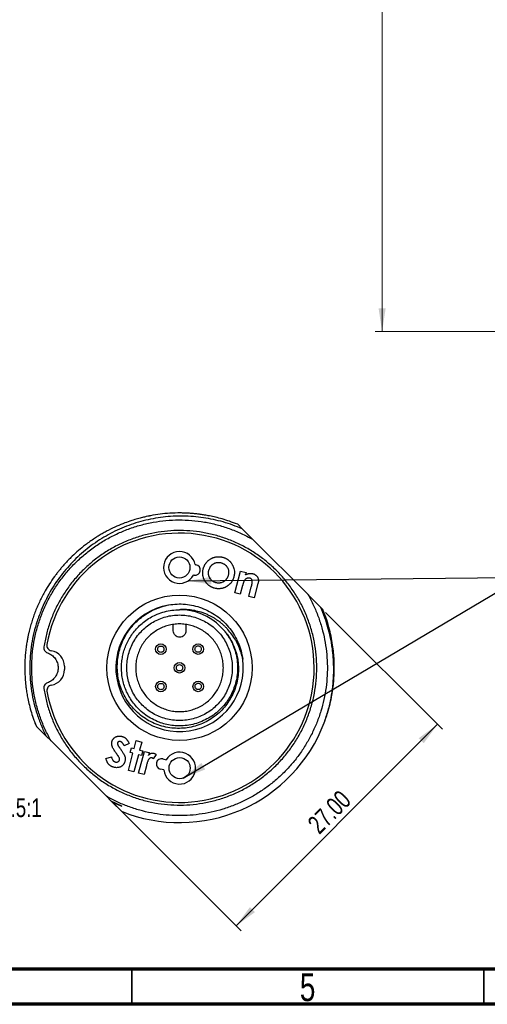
# Model space of a CAD drawing. Header units: millimetres. Extents: x 15 to 415, y 5 to 292.
# Tile 15 of 33: x 149 to 215, y 5 to 145. Entities that reach past the tile are written whole.
import ezdxf

# ---------------------------------------------------------------- set-up
doc = ezdxf.new("R2010")
doc.units = ezdxf.units.MM
doc.styles.add('SLDTEXTSTYLE0', font='TXT', dxfattribs={"width": 0.75})
doc.dimstyles.new('SLDDIMSTYLE1', dxfattribs={"dimtxt": 2.645833, "dimasz": 3.302, "dimexe": 0, "dimexo": 0.0625, "dimgap": 0.661458, "dimtad": 0, "dimtih": 1, "dimtoh": 1, "dimrnd": 1e-09, "dimzin": 4, "dimdsep": 46, "dimtxsty": 'SLDTEXTSTYLE0', "dimsah": 1, "dimcen": 0.09, "dimadec": 0, "dimazin": 1, "dimtfac": 1, "dimtofl": 0, "dimtmove": 0, "dimatfit": 3, "dimfxl": 1, "dimfrac": 2, "dimtolj": 1, "dimtzin": 12, "dimarcsym": 0})
doc.dimstyles.new('SLDDIMSTYLE4', dxfattribs={"dimtxt": 0.18, "dimasz": 3.302, "dimexe": 0, "dimexo": 0.0625, "dimgap": 0, "dimtad": 0, "dimtih": 1, "dimtoh": 1, "dimdec": 0, "dimrnd": 1e-09, "dimzin": 0, "dimdsep": 46, "dimtxsty": 'Standard', "dimsah": 1, "dimcen": 0.09, "dimadec": 0, "dimazin": 0, "dimtfac": 3.302, "dimtdec": 0, "dimtofl": 0, "dimtmove": 0, "dimatfit": 3, "dimfxl": 1, "dimfrac": 2, "dimtolj": 1, "dimtzin": 0, "dimarcsym": 0})
doc.dimstyles.new('SLDDIMSTYLE8', dxfattribs={"dimtxt": 2.645833, "dimasz": 3.302, "dimexe": 0, "dimexo": 0.0625, "dimgap": 0.661458, "dimtad": 1, "dimlfac": 0.666667, "dimrnd": 1e-09, "dimzin": 4, "dimdsep": 46, "dimtxsty": 'SLDTEXTSTYLE0', "dimsah": 1, "dimcen": 0.09, "dimadec": 0, "dimazin": 1, "dimtfac": 1, "dimtofl": 0, "dimtmove": 0, "dimatfit": 3, "dimfxl": 1, "dimfrac": 2, "dimtolj": 1, "dimtzin": 12, "dimarcsym": 0})

# ---------------------------------------------------------------- blocks, each defined once
blk = doc.blocks.new('_D_1')
at = {"color": 7, "linetype": 'Continuous', "lineweight": 0}
for p, q in [((231.96, 214.45), (199.54, 214.45)), ((200.54, 214.45), (200.54, 164.23)), ((200.54, 100.55), (200.54, 160.03)), ((230.33, 100.55), (199.54, 100.55))]:
    blk.add_line(p, q, dxfattribs=at)
at = {"color": 7, "linetype": 'Continuous', "lineweight": 18}
for points in [[(200.54, 214.45), (200.04, 211.15), (201.05, 211.15)], [(200.54, 100.55), (201.05, 103.85), (200.04, 103.85)]]:
    blk.add_solid(points, dxfattribs=at)
at = {"color": 7, "linetype": 'Continuous', "lineweight": 18, "insert": (195.17, 163.44), "char_height": 2.646, "attachment_point": 1, "style": 'SLDTEXTSTYLE0'}
blk.add_mtext('113.90', dxfattribs=at)
blk = doc.blocks.new('_D_15')
at = {"color": 7, "linetype": 'Continuous', "lineweight": 0}
for p, q in [((192.52, 60.67), (209.14, 44.06)), ((208.43, 44.77), (179.79, 16.13)), ((162.09, 33.83), (180.5, 15.42))]:
    blk.add_line(p, q, dxfattribs=at)
at = {"color": 7, "linetype": 'Continuous', "lineweight": 18}
for points in [[(208.43, 44.77), (205.74, 42.79), (206.45, 42.07)], [(179.79, 16.13), (182.49, 18.1), (181.77, 18.82)]]:
    blk.add_solid(points, dxfattribs=at)
at = {"color": 7, "linetype": 'Continuous', "lineweight": 18, "insert": (189.75, 30.91), "char_height": 2.646, "attachment_point": 1, "rotation": 45, "style": 'SLDTEXTSTYLE0'}
blk.add_mtext('27.00', dxfattribs=at)
blk = doc.blocks.new('SW_NOTE_0_9')
at = {"color": 0, "linetype": 'Continuous', "lineweight": 0, "attachment_point": 1, "style": 'SLDTEXTSTYLE0'}
for s, insert, char_height in [('Detail A', (0, 3.41), 2.646), ('SCALE 1.5:1', (0, -1.12), 2.6458)]:
    blk.add_mtext(s, dxfattribs=dict(at, insert=insert, char_height=char_height))

msp = doc.modelspace()

# ---------------------------------------------------------------- linework, layer by layer
at = {"color": 7, "linetype": 'Continuous', "lineweight": 25}
for p, q in [((180.676, 72.52), (180.025, 73.171)), ((182.15, 71.046), (180.676, 72.52)), ((190.016, 63.18), (182.15, 71.046)), ((173.979, 67.444), (174.09, 67.426)), ((173.851, 65.946), (173.74, 65.963)), ((179.622, 63.444), (180.447, 66.537)), ((180.447, 66.537), (181.221, 66.33)), ((181.221, 66.33), (181.137, 66.015)), ((180.727, 64.479), (180.396, 63.237)), ((182.911, 64.756), (182.366, 62.712)), ((180.396, 63.237), (179.622, 63.444)), ((181.598, 62.917), (181.959, 64.273)), ((182.366, 62.712), (181.598, 62.917)), ((168.398, 60.326), (168.607, 60.416)), ((192.141, 61.055), (191.853, 61.343)), ((170.876, 58.046), (170.879, 58.955)), ((172.679, 58.951), (172.676, 58.041)), ((155.42, 53.006), (155.42, 52.548)), ((193.728, 51.818), (193.732, 51.864)), ((193.732, 51.864), (193.732, 51.872)), ((163.392, 49.326), (163.526, 49.052)), ((165.93, 46.96), (165.806, 47.087)), ((168.858, 45.073), (168.607, 45.172)), ((151.387, 44.533), (151.459, 44.461)), ((151.459, 44.461), (152.815, 43.105)), ((171.764, 44.544), (171.585, 44.546)), ((152.815, 43.105), (153.512, 42.408)), ((153.512, 42.408), (161.378, 34.542)), ((164.616, 42.062), (163.887, 41.699)), ((165.321, 41.316), (165.625, 42.456)), ((165.625, 42.456), (166.398, 42.249)), ((166.398, 42.249), (166.094, 41.11)), ((164.496, 38.223), (165.143, 40.648)), ((164.745, 40.754), (164.923, 41.422)), ((165.143, 40.648), (164.745, 40.754)), ((164.923, 41.422), (165.321, 41.316)), ((165.951, 37.834), (166.776, 40.928)), ((166.094, 41.11), (166.555, 40.987)), ((166.555, 40.987), (166.377, 40.318)), ((166.776, 40.928), (167.441, 40.751)), ((167.441, 40.751), (167.337, 40.361)), ((161.312, 39.932), (162.088, 40.157)), ((165.917, 40.441), (165.269, 38.016)), ((166.377, 40.318), (165.917, 40.441)), ((168.436, 40.485), (168.016, 39.881)), ((169.382, 39.852), (169.858, 39.745)), ((165.269, 38.016), (164.496, 38.223)), ((166.721, 37.63), (165.951, 37.834)), ((167.054, 38.881), (166.721, 37.63)), ((167.092, 39.031), (167.054, 38.881)), ((169.529, 38.282), (169.053, 38.389)), ((161.378, 34.542), (162.071, 33.839)), ((163.571, 33.152), (162.07, 33.837)), ((162.073, 33.847), (162.21, 33.71)), ((162.21, 33.71), (163.503, 32.417)), ((162.21, 33.71), (163.571, 33.152))]:
    msp.add_line(p, q, dxfattribs=at)
at = {"color": 7, "linetype": 'Continuous', "lineweight": 70}
for p, q in [((410, 10), (20, 10)), ((415, 5), (15, 5))]:
    msp.add_line(p, q, dxfattribs=at)
at = {"color": 7, "linetype": 'Continuous', "lineweight": 35}
for p, q in [((165, 10), (165, 5)), ((215, 5), (215, 10)), ((215, 10), (215, 5))]:
    msp.add_line(p, q, dxfattribs=at)
at = {"color": 7, "linetype": 'Continuous', "lineweight": 25}
for centre, radius in [((171.749, 67.044), 1.5), ((171.764, 52.794), 10.313), ((169.105, 55.438), 0.75), ((174.408, 55.452), 0.75), ((171.763, 52.793), 0.75), ((169.118, 50.135), 0.75), ((174.421, 50.148), 0.75), ((171.778, 38.544), 1.5)]:
    msp.add_circle(centre, radius, dxfattribs=at)
for centre, radius, start, end in [((171.764, 52.794), 19.125, 190.04826, 170.06906), ((171.749, 67.044), 2.265, 10.17934, 331.50509), ((173.971, 66.686), 0.75, 260.84221, 80.84221), ((171.77, 52.78), 9.057, 100.08644, 7.95448), ((171.764, 52.794), 8.25, 45, 90), ((153.664, 55.963), 0.75, 170.06906, 260.51085), ((153.17, 53.004), 2.25, 0.05866, 80.51085), ((153.17, 52.546), 2.25, 279.60647, 0.05866), ((153.671, 49.588), 0.75, 99.60647, 190.04826), ((171.764, 52.794), 21.988, 199.71028, 202.0678), ((171.764, 52.794), 21.988, 247.9322, 339.22949), ((171.778, 38.544), 2.265, 186.65456, 147.98031), ((169.217, 39.12), 0.75, 77.31744, 257.31744)]:
    msp.add_arc(centre, radius, start, end, dxfattribs=at)
for points, knots in [([(180.025, 73.171), (179.643, 73.319), (178.917, 73.599), (177.862, 73.927), (176.913, 74.177), (176.076, 74.36), (175.355, 74.49), (174.753, 74.58), (174.272, 74.64), (173.899, 74.679), (173.593, 74.706), (173.314, 74.728), (173.035, 74.746), (172.756, 74.76), (172.476, 74.771), (172.196, 74.778), (171.497, 74.787), (170.433, 74.758), (169.01, 74.623), (168.104, 74.48), (167.654, 74.394), (167.654, 74.394), (167.653, 74.394), (167.652, 74.394), (167.65, 74.393), (167.645, 74.393), (167.638, 74.391), (167.623, 74.388), (167.592, 74.382), (167.527, 74.37), (167.341, 74.333), (166.993, 74.26), (166.453, 74.134), (165.759, 73.951), (164.917, 73.696), (163.933, 73.35), (162.817, 72.893), (161.942, 72.473), (161.341, 72.155), (161.049, 71.995), (160.764, 71.833), (160.486, 71.67), (160.214, 71.505), (159.95, 71.339), (159.548, 71.079), (159.025, 70.721), (158.25, 70.15), (157.413, 69.468), (156.661, 68.783), (156.105, 68.234), (155.704, 67.816), (155.325, 67.399), (154.966, 66.986), (154.629, 66.576), (154.311, 66.171), (153.852, 65.557), (153.295, 64.747), (152.732, 63.821), (152.29, 63.013), (151.931, 62.299), (151.599, 61.571), (151.293, 60.833), (151.014, 60.084), (150.763, 59.325), (150.54, 58.557), (150.393, 57.974), (150.301, 57.571), (150.252, 57.345), (150.2, 57.094), (150.147, 56.819), (150.093, 56.519), (150.039, 56.193), (149.987, 55.843), (149.919, 55.325), (149.846, 54.616), (149.787, 53.687), (149.768, 52.659), (149.791, 51.878), (149.822, 51.375), (149.835, 51.181), (149.85, 50.983), (149.868, 50.779), (149.888, 50.572), (149.911, 50.359), (149.936, 50.142), (149.985, 49.754), (150.07, 49.182), (150.221, 48.361), (150.43, 47.442), (150.708, 46.421), (150.943, 45.733), (151.064, 45.378)], [0, 0, 0, 0, 0.0242952, 0.0461391, 0.0655315, 0.0824723, 0.0969613, 0.1089984, 0.1185835, 0.1257165, 0.1312488, 0.136781, 0.1423132, 0.1478454, 0.1533777, 0.1589099, 0.1644422, 0.1948636, 0.2220268, 0.2491901, 0.2491989, 0.2492059, 0.2492185, 0.249241, 0.2492817, 0.2493558, 0.2494928, 0.2497525, 0.2502641, 0.25133, 0.2537193, 0.2614668, 0.2724323, 0.2866158, 0.304017, 0.3246357, 0.3484716, 0.3755245, 0.3822112, 0.3887952, 0.3952764, 0.4016548, 0.4079303, 0.4141031, 0.4201731, 0.4363348, 0.4517193, 0.4772557, 0.5003142, 0.5120977, 0.5235598, 0.5347006, 0.5455201, 0.5560183, 0.5661952, 0.5760507, 0.6014936, 0.6245073, 0.6403124, 0.6561174, 0.6719224, 0.6877274, 0.7035324, 0.7193374, 0.7351423, 0.7509473, 0.7550379, 0.7596147, 0.7646775, 0.7702264, 0.7762614, 0.7827825, 0.7897897, 0.7972829, 0.813727, 0.8321151, 0.8524471, 0.8747229, 0.8784718, 0.8823156, 0.8862543, 0.8902877, 0.894416, 0.8986391, 0.9029571, 0.9073699, 0.9218554, 0.9372775, 0.9568578, 0.9777653, 1, 1, 1, 1]), ([(180.676, 72.52), (180.232, 72.705), (179.344, 73.074), (177.97, 73.515), (176.573, 73.869), (175.156, 74.127), (173.726, 74.291), (172.289, 74.358), (170.852, 74.33), (169.421, 74.207), (168.003, 73.988), (166.603, 73.676), (165.228, 73.271), (163.884, 72.776), (162.576, 72.193), (161.312, 71.525), (160.096, 70.774), (158.933, 69.945), (157.829, 69.04), (156.788, 68.065), (155.815, 67.023), (154.915, 65.92), (154.09, 64.76), (153.346, 63.548), (152.68, 62.292), (152.308, 61.422), (152.122, 60.987)], [0, 0, 0, 0, 0.04200463, 0.08397987, 0.12592572, 0.16784219, 0.20972926, 0.25158695, 0.29341525, 0.33521417, 0.37698369, 0.41872383, 0.46043458, 0.50211594, 0.54376791, 0.58539049, 0.62698369, 0.6685475, 0.71008192, 0.75158695, 0.7930626, 0.83450885, 0.87592572, 0.9173132, 0.9586713, 1, 1, 1, 1]), ([(175.14, 66.881), (175.143, 66.89), (175.157, 66.938), (175.177, 67.005), (175.222, 67.138), (175.276, 67.268), (175.349, 67.41), (175.411, 67.513), (175.477, 67.614), (175.572, 67.743), (175.679, 67.862), (175.793, 67.975), (175.884, 68.054), (176.01, 68.152), (176.143, 68.242), (176.283, 68.319), (176.392, 68.37), (176.503, 68.417), (176.616, 68.457), (176.712, 68.486), (176.789, 68.506), (176.867, 68.524), (176.965, 68.543), (177.084, 68.559), (177.244, 68.572), (177.405, 68.573), (177.564, 68.56), (177.681, 68.544), (177.795, 68.522), (177.869, 68.504), (177.906, 68.494)], [0, 0, 0, 0, 0.0084257, 0.0421314, 0.0589844, 0.1264857, 0.1602011, 0.1939204, 0.2276302, 0.2613483, 0.328857, 0.3625702, 0.3962892, 0.4300012, 0.4975045, 0.5312223, 0.5649382, 0.5986496, 0.6323651, 0.66608, 0.6829325, 0.6997853, 0.7335016, 0.7672163, 0.8009312, 0.8684323, 0.9021508, 0.9358636, 0.9678956, 1, 1, 1, 1]), ([(175.939, 66.653), (175.942, 66.663), (175.956, 66.711), (175.976, 66.778), (176.024, 66.91), (176.085, 67.037), (176.17, 67.173), (176.243, 67.268), (176.324, 67.357), (176.413, 67.439), (176.54, 67.537), (176.679, 67.618), (176.826, 67.683), (176.94, 67.722), (177.057, 67.749), (177.176, 67.766), (177.322, 67.774), (177.495, 67.763), (177.625, 67.733), (177.69, 67.718)], [0, 0, 0, 0, 0.0130918, 0.06546573, 0.09165366, 0.1967178, 0.24912444, 0.30154525, 0.35396501, 0.40638049, 0.45879681, 0.5638717, 0.61628458, 0.66870052, 0.72113261, 0.77354572, 0.82596794, 0.9121698, 1, 1, 1, 1]), ([(177.69, 67.718), (177.7, 67.715), (177.748, 67.7), (177.866, 67.664), (178.003, 67.6), (178.128, 67.523), (178.245, 67.435), (178.351, 67.333), (178.443, 67.218), (178.526, 67.098), (178.598, 66.97), (178.696, 66.732), (178.773, 66.387), (178.715, 66.083), (178.685, 65.926)], [0, 0, 0, 0, 0.0131627, 0.0658259, 0.1626253, 0.2108965, 0.2591737, 0.3556418, 0.4037476, 0.4518416, 0.5481879, 0.5962904, 0.7907997, 1, 1, 1, 1]), ([(177.906, 68.494), (177.916, 68.492), (177.964, 68.478), (178.05, 68.452), (178.163, 68.412), (178.274, 68.365), (178.382, 68.312), (178.486, 68.253), (178.588, 68.188), (178.669, 68.13), (178.747, 68.067), (178.822, 68.001), (178.908, 67.917), (178.99, 67.829), (179.066, 67.736), (179.125, 67.655), (179.181, 67.573), (179.235, 67.488), (179.294, 67.384), (179.367, 67.241), (179.461, 67.017), (179.544, 66.7), (179.57, 66.402), (179.562, 66.201), (179.551, 66.072), (179.538, 65.969), (179.512, 65.839), (179.493, 65.761), (179.481, 65.708)], [0, 0, 0, 0, 0.0084305, 0.0421542, 0.0758887, 0.1096266, 0.1433619, 0.1770959, 0.2108295, 0.2445674, 0.2614308, 0.2951679, 0.3289008, 0.3626357, 0.3963722, 0.4301047, 0.4469667, 0.4806971, 0.5144276, 0.5481597, 0.6157002, 0.7192265, 0.8227236, 0.8665561, 0.888462, 0.9322962, 0.9542032, 1, 1, 1, 1]), ([(176.74, 64.1), (176.73, 64.103), (176.682, 64.117), (176.596, 64.143), (176.482, 64.182), (176.371, 64.227), (176.262, 64.279), (176.157, 64.335), (176.054, 64.398), (175.956, 64.467), (175.861, 64.541), (175.77, 64.62), (175.685, 64.704), (175.618, 64.779), (175.555, 64.856), (175.494, 64.936), (175.427, 65.035), (175.365, 65.138), (175.308, 65.244), (175.256, 65.352), (175.21, 65.463), (175.176, 65.557), (175.146, 65.652), (175.119, 65.749), (175.094, 65.866), (175.075, 65.985), (175.064, 66.085), (175.058, 66.184), (175.056, 66.284), (175.062, 66.445), (175.084, 66.645), (175.121, 66.802), (175.14, 66.881)], [0, 0, 0, 0, 0.0083931, 0.0419667, 0.0755483, 0.1091341, 0.142718, 0.1763025, 0.2098887, 0.2434742, 0.2770586, 0.3106454, 0.3442342, 0.3778209, 0.3946087, 0.4281935, 0.4617775, 0.4953603, 0.5289421, 0.5625242, 0.5961068, 0.6296906, 0.6464784, 0.6800627, 0.7136467, 0.7472311, 0.7808161, 0.7976039, 0.8311897, 0.8647745, 0.9320458, 1, 1, 1, 1]), ([(176.142, 65.423), (176.136, 65.431), (176.108, 65.473), (176.069, 65.531), (176.03, 65.601), (175.995, 65.673), (175.964, 65.747), (175.938, 65.822), (175.916, 65.899), (175.899, 65.978), (175.888, 66.057), (175.882, 66.117), (175.878, 66.197), (175.879, 66.277), (175.889, 66.417), (175.91, 66.536), (175.934, 66.634), (175.939, 66.653)], [0, 0, 0, 0, 0.0232202, 0.1161268, 0.1625837, 0.2090378, 0.3020026, 0.3484546, 0.3949081, 0.4878947, 0.5343476, 0.5807996, 0.6272506, 0.7202048, 0.7666526, 0.9530006, 1, 1, 1, 1]), ([(178.685, 65.926), (178.683, 65.916), (178.669, 65.868), (178.642, 65.782), (178.598, 65.67), (178.544, 65.563), (178.482, 65.46), (178.412, 65.362), (178.309, 65.244), (178.193, 65.14), (178.067, 65.052), (177.969, 64.994), (177.834, 64.926), (177.695, 64.873), (177.551, 64.841), (177.442, 64.826), (177.304, 64.818), (177.137, 64.827), (177.01, 64.856), (176.945, 64.871)], [0, 0, 0, 0, 0.0132369, 0.066195, 0.1191898, 0.1721781, 0.2251705, 0.2781686, 0.3311653, 0.4326531, 0.4832425, 0.5338376, 0.5844264, 0.6818031, 0.7303925, 0.7789652, 0.8275511, 0.9129459, 1, 1, 1, 1]), ([(181.137, 66.015), (181.146, 66.019), (181.192, 66.039), (181.256, 66.068), (181.33, 66.098), (181.405, 66.125), (181.501, 66.156), (181.617, 66.185), (181.736, 66.201), (181.857, 66.206), (181.999, 66.201), (182.099, 66.179), (182.16, 66.165)], [0, 0, 0, 0, 0.0283754, 0.1418859, 0.1986428, 0.2553993, 0.3689417, 0.4825418, 0.596185, 0.7098067, 0.823439, 1, 1, 1, 1]), ([(182.16, 66.165), (182.17, 66.162), (182.218, 66.149), (182.304, 66.121), (182.413, 66.07), (182.517, 66.009), (182.612, 65.936), (182.703, 65.85), (182.785, 65.749), (182.832, 65.673), (182.856, 65.635)], [0, 0, 0, 0, 0.0333727, 0.1669799, 0.3006267, 0.4343522, 0.5680302, 0.7017562, 0.849909, 1, 1, 1, 1]), ([(176.945, 64.871), (176.936, 64.874), (176.888, 64.888), (176.802, 64.914), (176.691, 64.962), (176.584, 65.017), (176.483, 65.082), (176.387, 65.155), (176.268, 65.264), (176.192, 65.359), (176.142, 65.423)], [0, 0, 0, 0, 0.0301719, 0.150907, 0.271719, 0.3925125, 0.5133053, 0.6341028, 0.7549057, 1, 1, 1, 1]), ([(179.481, 65.708), (179.478, 65.698), (179.464, 65.65), (179.438, 65.564), (179.399, 65.451), (179.353, 65.34), (179.301, 65.231), (179.244, 65.125), (179.182, 65.023), (179.113, 64.924), (179.039, 64.83), (178.973, 64.754), (178.904, 64.682), (178.832, 64.613), (178.741, 64.535), (178.646, 64.461), (178.547, 64.393), (178.445, 64.33), (178.358, 64.281), (178.268, 64.236), (178.178, 64.194), (178.066, 64.149), (177.952, 64.11), (177.837, 64.078), (177.601, 64.028), (177.356, 64.011), (177.112, 64.03), (176.945, 64.052), (176.822, 64.081), (176.74, 64.1)], [0, 0, 0, 0, 0.0084788, 0.0423955, 0.0763216, 0.1102508, 0.1441767, 0.1781032, 0.2120315, 0.2459606, 0.2798901, 0.3138194, 0.3307787, 0.3647068, 0.3986339, 0.4325613, 0.4664887, 0.5004142, 0.5343386, 0.5512975, 0.585224, 0.6191508, 0.653078, 0.6870077, 0.7209391, 0.8574724, 0.8928487, 0.9282274, 1, 1, 1, 1]), ([(180.929, 65.099), (180.925, 65.09), (180.902, 65.045), (180.876, 64.98), (180.851, 64.904), (180.827, 64.828), (180.795, 64.729), (180.761, 64.606), (180.738, 64.522), (180.727, 64.479)], [0, 0, 0, 0, 0.0459823, 0.2302792, 0.3222578, 0.4142211, 0.5981675, 0.7990685, 1, 1, 1, 1]), ([(181.727, 65.523), (181.717, 65.525), (181.668, 65.535), (181.557, 65.553), (181.423, 65.534), (181.307, 65.489), (181.225, 65.443), (181.138, 65.377), (181.029, 65.268), (180.967, 65.163), (180.929, 65.099)], [0, 0, 0, 0, 0.0306112, 0.1533247, 0.3422347, 0.4374347, 0.5325816, 0.6277175, 0.7735851, 1, 1, 1, 1]), ([(181.959, 64.273), (181.962, 64.282), (181.975, 64.331), (181.998, 64.418), (182.026, 64.534), (182.052, 64.651), (182.077, 64.769), (182.097, 64.887), (182.109, 64.999), (182.104, 65.102), (182.088, 65.189), (182.058, 65.266), (182.019, 65.333), (181.971, 65.391), (181.915, 65.438), (181.835, 65.488), (181.769, 65.509), (181.727, 65.523)], [0, 0, 0, 0, 0.0207356, 0.1036792, 0.1866249, 0.2695696, 0.3525164, 0.43549, 0.5185243, 0.5859005, 0.6476338, 0.7017898, 0.7559379, 0.8068079, 0.8573976, 0.9079342, 1, 1, 1, 1]), ([(182.856, 65.635), (182.861, 65.626), (182.884, 65.582), (182.922, 65.5), (182.953, 65.383), (182.97, 65.264), (182.972, 65.143), (182.965, 65.023), (182.945, 64.894), (182.923, 64.806), (182.911, 64.756)], [0, 0, 0, 0, 0.0332012, 0.1662111, 0.2993676, 0.4324159, 0.5654434, 0.6983462, 0.8312734, 1, 1, 1, 1]), ([(191.818, 61.378), (191.521, 61.675), (190.927, 62.268), (190.32, 62.876), (190.016, 63.18)], [0, 0, 0, 0, 0.4994315, 1, 1, 1, 1]), ([(162.919, 52.794), (162.925, 53.141), (162.937, 53.841), (163.113, 54.887), (163.407, 55.916), (163.828, 56.907), (164.362, 57.837), (164.998, 58.689), (165.726, 59.458), (166.545, 60.14), (167.451, 60.727), (168.429, 61.203), (169.458, 61.567), (170.17, 61.703), (170.525, 61.771)], [0, 0, 0, 0, 0.081041, 0.1635888, 0.2470822, 0.3309235, 0.4145036, 0.4972283, 0.5788693, 0.6617041, 0.7458323, 0.830667, 0.9155942, 1, 1, 1, 1]), ([(170.525, 61.771), (170.919, 61.81), (171.706, 61.889), (172.894, 61.809), (174.061, 61.587), (175.189, 61.212), (176.258, 60.693), (177.251, 60.038), (178.15, 59.26), (178.939, 58.371), (179.606, 57.387), (180.136, 56.324), (180.534, 55.202), (180.672, 54.423), (180.741, 54.033)], [0, 0, 0, 0, 0.0833334, 0.1666668, 0.25, 0.3333334, 0.4166668, 0.5, 0.5833334, 0.6666668, 0.75, 0.8333334, 0.9166668, 1, 1, 1, 1]), ([(180.741, 54.033), (180.731, 54.082), (180.706, 54.201), (180.662, 54.388), (180.606, 54.605), (180.538, 54.843), (180.451, 55.116), (180.342, 55.423), (180.207, 55.761), (180.042, 56.127), (179.843, 56.519), (179.533, 57.058), (179.095, 57.695), (178.649, 58.218), (178.342, 58.536), (178.187, 58.688), (178.032, 58.833), (177.877, 58.972), (177.722, 59.104), (177.542, 59.251), (177.31, 59.429), (176.998, 59.648), (176.641, 59.874), (176.248, 60.094), (175.831, 60.299), (175.357, 60.5), (174.718, 60.724), (173.957, 60.917), (173.129, 61.034), (172.408, 61.072), (171.966, 61.053), (171.764, 61.044)], [0, 0, 0, 0, 0.0119539, 0.0294564, 0.0462334, 0.0661433, 0.0891846, 0.1153485, 0.1446152, 0.1769503, 0.2123007, 0.2505908, 0.3271164, 0.3984076, 0.4162054, 0.4336363, 0.4507003, 0.4674022, 0.4838459, 0.5000724, 0.523459, 0.5541235, 0.5921065, 0.6254011, 0.6627891, 0.7042128, 0.7495728, 0.8260956, 0.893263, 0.9511516, 1, 1, 1, 1]), ([(192.323, 44.997), (192.522, 45.583), (192.911, 46.729), (193.302, 48.457), (193.554, 50.119), (193.671, 51.707), (193.676, 52.918), (193.639, 53.793), (193.599, 54.378), (193.538, 55.013), (193.45, 55.697), (193.333, 56.428), (193.147, 57.369), (192.856, 58.537), (192.415, 59.942), (192.022, 60.887), (191.818, 61.378)], [0, 0, 0, 0, 0.11063934, 0.21596196, 0.31598168, 0.41071155, 0.5001638, 0.53206635, 0.567015, 0.60500715, 0.64603992, 0.69011018, 0.73721457, 0.8173496, 0.90495048, 1, 1, 1, 1]), ([(193.752, 52.794), (193.748, 53.088), (193.741, 53.711), (193.677, 54.7), (193.556, 55.794), (193.36, 56.988), (193.071, 58.276), (192.677, 59.651), (192.324, 60.576), (192.141, 61.055)], [0, 0, 0, 0, 0.1040152, 0.2209791, 0.3508909, 0.4937498, 0.649555, 0.8183054, 1, 1, 1, 1]), ([(177.597, 58.628), (177.784, 58.438), (178.159, 58.056), (178.651, 57.412), (179.087, 56.718), (179.453, 55.979), (179.746, 55.206), (179.958, 54.41), (180.095, 53.604), (180.12, 53.063), (180.133, 52.794)], [0, 0, 0, 0, 0.1221178, 0.2462411, 0.3718094, 0.4982238, 0.6248644, 0.7511076, 0.876345, 1, 1, 1, 1]), ([(180.133, 52.794), (180.126, 52.433), (180.112, 51.705), (179.91, 50.62), (179.574, 49.559), (179.096, 48.549), (178.495, 47.617), (177.782, 46.775), (176.965, 46.031), (176.048, 45.392), (175.044, 44.874), (173.978, 44.492), (172.878, 44.255), (171.763, 44.164), (170.644, 44.216), (169.529, 44.416), (168.437, 44.764), (167.399, 45.255), (166.441, 45.874), (165.576, 46.607), (164.812, 47.448), (164.156, 48.39), (163.623, 49.423), (163.234, 50.519), (162.982, 51.649), (162.94, 52.414), (162.919, 52.794)], [0, 0, 0, 0, 0.0399825, 0.0807557, 0.1219831, 0.1633075, 0.204369, 0.2448239, 0.2853733, 0.3267232, 0.3685323, 0.4104385, 0.4520768, 0.4930985, 0.5342148, 0.5761414, 0.6185323, 0.6610202, 0.7032352, 0.7448239, 0.786507, 0.8290104, 0.8719831, 0.9150527, 0.9578445, 1, 1, 1, 1]), ([(192.327, 45.01), (192.377, 45.144), (192.484, 45.431), (192.635, 45.871), (192.875, 46.623), (193.151, 47.631), (193.402, 48.832), (193.564, 49.878), (193.664, 50.772), (193.72, 51.551), (193.747, 52.212), (193.75, 52.613), (193.752, 52.794)], [0, 0, 0, 0, 0.05382486, 0.11549653, 0.17533717, 0.35146054, 0.50950505, 0.63749456, 0.75053958, 0.84863929, 0.93179296, 1, 1, 1, 1]), ([(151.064, 45.378), (151.127, 45.224), (151.254, 44.916), (151.39, 44.613), (151.459, 44.461)], [0, 0, 0, 0, 0.5001502, 1, 1, 1, 1]), ([(162.846, 40.554), (162.84, 40.562), (162.811, 40.603), (162.689, 40.774), (162.487, 41.072), (162.303, 41.383), (162.208, 41.604), (162.177, 41.699), (162.152, 41.796), (162.136, 41.875), (162.128, 41.955), (162.123, 42.034), (162.124, 42.115), (162.135, 42.213), (162.148, 42.27), (162.156, 42.307)], [0, 0, 0, 0, 0.015415, 0.0770751, 0.3237793, 0.5707447, 0.6324463, 0.6941675, 0.7250034, 0.7867202, 0.8175646, 0.848402, 0.9101487, 0.940998, 1, 1, 1, 1]), ([(162.156, 42.307), (162.159, 42.316), (162.173, 42.364), (162.202, 42.45), (162.255, 42.558), (162.321, 42.659), (162.399, 42.751), (162.486, 42.834), (162.567, 42.893), (162.652, 42.947), (162.741, 42.993), (162.852, 43.04), (162.967, 43.075), (163.085, 43.097), (163.205, 43.107), (163.329, 43.104), (163.458, 43.089), (163.544, 43.068), (163.587, 43.058)], [0, 0, 0, 0, 0.0166864, 0.0834849, 0.1503479, 0.2172247, 0.284097, 0.350954, 0.4178063, 0.4511886, 0.5180117, 0.5848263, 0.6516757, 0.7185036, 0.7853471, 0.8521831, 0.9257419, 1, 1, 1, 1]), ([(162.943, 42.121), (162.941, 42.112), (162.932, 42.072), (162.93, 41.996), (162.951, 41.935), (162.962, 41.904)], [0, 0, 0, 0, 0.1351842, 0.5556184, 1, 1, 1, 1]), ([(163.373, 42.299), (163.363, 42.302), (163.314, 42.313), (163.222, 42.324), (163.103, 42.294), (163.012, 42.239), (162.962, 42.175), (162.949, 42.137), (162.943, 42.121)], [0, 0, 0, 0, 0.05859785, 0.29471944, 0.53263692, 0.76663888, 0.90378888, 1, 1, 1, 1]), ([(163.887, 41.699), (163.884, 41.708), (163.865, 41.755), (163.83, 41.838), (163.775, 41.945), (163.712, 42.047), (163.638, 42.138), (163.555, 42.211), (163.468, 42.268), (163.405, 42.289), (163.373, 42.299)], [0, 0, 0, 0, 0.0365708, 0.182886, 0.3292805, 0.4757347, 0.6223778, 0.7577959, 0.8767424, 1, 1, 1, 1]), ([(163.587, 43.058), (163.597, 43.055), (163.644, 43.041), (163.711, 43.02), (163.786, 42.99), (163.858, 42.955), (163.928, 42.916), (163.995, 42.872), (164.06, 42.826), (164.122, 42.775), (164.195, 42.706), (164.249, 42.647), (164.313, 42.57), (164.372, 42.489), (164.438, 42.389), (164.49, 42.302), (164.551, 42.194), (164.588, 42.119), (164.616, 42.062)], [0, 0, 0, 0, 0.0202309, 0.1011809, 0.1416591, 0.1821345, 0.2631415, 0.3036138, 0.3440864, 0.4250865, 0.4655573, 0.5465789, 0.587044, 0.6680488, 0.748984, 0.8299298, 0.8724114, 1, 1, 1, 1]), ([(163.222, 39.684), (163.224, 39.693), (163.23, 39.723), (163.238, 39.778), (163.233, 39.891), (163.191, 40.015), (163.133, 40.12), (163.089, 40.196), (163.043, 40.27), (162.984, 40.356), (162.92, 40.452), (162.873, 40.517), (162.846, 40.554)], [0, 0, 0, 0, 0.0307126, 0.0922298, 0.1697282, 0.3775791, 0.4849394, 0.5385655, 0.6458467, 0.7531005, 0.8603509, 1, 1, 1, 1]), ([(162.962, 41.904), (162.966, 41.895), (162.988, 41.849), (163.031, 41.77), (163.095, 41.669), (163.16, 41.568), (163.226, 41.467), (163.281, 41.384), (163.34, 41.299), (163.377, 41.246), (163.402, 41.21)], [0, 0, 0, 0, 0.03648519, 0.1825652, 0.32855558, 0.47449574, 0.62043973, 0.76638115, 0.83935144, 1, 1, 1, 1]), ([(163.402, 41.21), (163.407, 41.202), (163.436, 41.161), (163.511, 41.054), (163.614, 40.906), (163.728, 40.739), (163.792, 40.635), (163.824, 40.583)], [0, 0, 0, 0, 0.0396989, 0.1984947, 0.5160863, 0.7579447, 1, 1, 1, 1]), ([(163.824, 40.583), (163.829, 40.574), (163.853, 40.531), (163.886, 40.469), (163.922, 40.397), (163.954, 40.324), (163.99, 40.231), (164.025, 40.116), (164.049, 39.998), (164.059, 39.878), (164.057, 39.713), (164.031, 39.592), (164.013, 39.509)], [0, 0, 0, 0, 0.0267332, 0.1336754, 0.1871484, 0.2406224, 0.3476237, 0.4546509, 0.5617077, 0.6688076, 0.7758776, 1, 1, 1, 1]), ([(167.337, 40.361), (167.344, 40.369), (167.377, 40.406), (167.439, 40.472), (167.535, 40.545), (167.64, 40.606), (167.752, 40.648), (167.908, 40.681), (168.042, 40.672), (168.131, 40.652), (168.142, 40.649)], [0, 0, 0, 0, 0.033212, 0.1661903, 0.2993693, 0.4325845, 0.5658345, 0.6964714, 0.9606144, 1, 1, 1, 1]), ([(168.142, 40.649), (168.152, 40.646), (168.2, 40.632), (168.265, 40.604), (168.354, 40.552), (168.403, 40.512), (168.436, 40.485)], [0, 0, 0, 0, 0.0884181, 0.4436528, 0.6205858, 1, 1, 1, 1]), ([(162.415, 38.666), (162.406, 38.668), (162.358, 38.682), (162.271, 38.709), (162.16, 38.754), (162.052, 38.807), (161.949, 38.869), (161.868, 38.928), (161.792, 38.993), (161.72, 39.062), (161.641, 39.154), (161.583, 39.235), (161.531, 39.321), (161.483, 39.409), (161.434, 39.519), (161.393, 39.631), (161.349, 39.768), (161.326, 39.869), (161.312, 39.932)], [0, 0, 0, 0, 0.0168331, 0.0841853, 0.1515673, 0.2189579, 0.2863404, 0.3537432, 0.3874205, 0.454812, 0.5222279, 0.5896275, 0.6233015, 0.6906724, 0.7580581, 0.8254189, 0.8927659, 1, 1, 1, 1]), ([(162.088, 40.157), (162.09, 40.148), (162.103, 40.099), (162.126, 40.012), (162.167, 39.899), (162.216, 39.789), (162.276, 39.685), (162.346, 39.592), (162.426, 39.519), (162.518, 39.455), (162.591, 39.431), (162.633, 39.417)], [0, 0, 0, 0, 0.0310691, 0.1553654, 0.2797406, 0.404128, 0.5285963, 0.653182, 0.762523, 0.8642693, 1, 1, 1, 1]), ([(164.013, 39.509), (164.01, 39.5), (163.996, 39.452), (163.969, 39.366), (163.92, 39.256), (163.862, 39.151), (163.792, 39.052), (163.713, 38.962), (163.624, 38.88), (163.527, 38.81), (163.423, 38.748), (163.29, 38.684), (163.154, 38.642), (163.022, 38.618), (162.887, 38.605), (162.752, 38.607), (162.583, 38.626), (162.483, 38.65), (162.415, 38.666)], [0, 0, 0, 0, 0.0148035, 0.0740441, 0.1333322, 0.1926146, 0.2519167, 0.3112149, 0.3705172, 0.429816, 0.4890889, 0.5483769, 0.6483077, 0.6981553, 0.7479802, 0.8478619, 0.897672, 1, 1, 1, 1]), ([(162.633, 39.417), (162.643, 39.415), (162.692, 39.404), (162.771, 39.392), (162.866, 39.399), (162.971, 39.423), (163.061, 39.467), (163.13, 39.525), (163.178, 39.577), (163.206, 39.633), (163.219, 39.674), (163.222, 39.684)], [0, 0, 0, 0, 0.04197196, 0.21040265, 0.3325103, 0.44152052, 0.66130536, 0.74130768, 0.82133229, 0.95576305, 1, 1, 1, 1]), ([(167.811, 40.009), (167.801, 40.012), (167.765, 40.02), (167.69, 40.021), (167.6, 39.989), (167.52, 39.936), (167.455, 39.878), (167.399, 39.812), (167.337, 39.715), (167.287, 39.611), (167.232, 39.478), (167.193, 39.37), (167.157, 39.26), (167.127, 39.156), (167.105, 39.08), (167.092, 39.031)], [0, 0, 0, 0, 0.0226373, 0.0826082, 0.1685701, 0.2339442, 0.2991858, 0.3643845, 0.4295529, 0.5599091, 0.6249733, 0.7551193, 0.8201761, 0.8852306, 1, 1, 1, 1]), ([(168.016, 39.881), (168.009, 39.888), (167.971, 39.92), (167.907, 39.972), (167.84, 39.998), (167.811, 40.009)], [0, 0, 0, 0, 0.1229306, 0.6157741, 1, 1, 1, 1])]:
    msp.add_open_spline(points, degree=3, knots=knots, dxfattribs=at)
for points in [[(150.764, 52.794), (150.779, 53.403), (150.81, 54.621), (151.057, 56.434), (151.449, 58.22), (151.998, 59.965), (152.696, 61.655), (153.538, 63.279), (154.518, 64.823), (155.628, 66.276), (156.861, 67.627), (158.206, 68.866), (159.654, 69.983), (161.194, 70.971), (162.813, 71.82), (164.5, 72.526), (166.242, 73.083), (168.026, 73.486), (169.838, 73.732), (171.665, 73.82), (173.492, 73.749), (175.307, 73.52), (177.095, 73.134), (178.841, 72.592), (180.539, 71.91), (181.613, 71.334), (182.15, 71.046)], [(191.264, 52.794), (191.247, 53.401), (191.215, 54.616), (190.95, 56.422), (190.531, 58.196), (189.944, 59.923), (189.2, 61.588), (188.304, 63.176), (187.263, 64.674), (186.087, 66.068), (184.787, 67.346), (183.372, 68.498), (181.857, 69.512), (180.253, 70.381), (178.576, 71.096), (176.839, 71.652), (175.057, 72.043), (173.247, 72.266), (171.424, 72.319), (169.604, 72.203), (167.803, 71.917), (166.037, 71.464), (164.32, 70.848), (162.668, 70.075), (161.096, 69.151), (159.617, 68.085), (158.243, 66.885), (156.988, 65.562), (155.861, 64.128), (154.873, 62.595), (154.032, 60.977), (153.348, 59.286), (152.813, 57.542), (152.597, 56.346), (152.489, 55.748)], [(190.016, 63.18), (190.286, 62.678), (190.826, 61.674), (191.478, 60.091), (192.008, 58.464), (192.402, 56.799), (192.659, 55.107), (192.778, 53.4), (192.758, 51.689), (192.598, 49.985), (192.301, 48.3), (191.867, 46.644), (191.301, 45.029), (190.604, 43.466), (189.783, 41.965), (188.843, 40.535), (187.789, 39.187), (186.629, 37.928), (185.371, 36.769), (184.023, 35.715), (182.593, 34.775), (181.092, 33.953), (179.528, 33.257), (177.914, 32.69), (176.258, 32.257), (174.573, 31.959), (172.869, 31.8), (171.158, 31.78), (169.451, 31.898), (167.759, 32.156), (166.094, 32.549), (164.467, 33.079), (162.884, 33.731), (161.88, 34.272), (161.378, 34.542)], [(152.122, 60.987), (151.918, 60.464), (151.51, 59.419), (151.057, 57.797), (150.726, 56.148), (150.52, 54.476), (150.494, 53.355), (150.482, 52.794)], [(164.264, 52.794), (164.276, 53.121), (164.301, 53.776), (164.5, 54.741), (164.814, 55.672), (165.25, 56.555), (165.797, 57.373), (166.445, 58.113), (167.185, 58.761), (168.003, 59.308), (168.885, 59.743), (169.817, 60.058), (170.782, 60.257), (171.437, 60.282), (171.764, 60.294)], [(166.089, 58.782), (166.321, 58.988), (166.786, 59.399), (167.562, 59.918), (168.119, 60.19), (168.398, 60.326)], [(168.607, 60.416), (168.944, 60.541), (169.62, 60.79), (170.684, 61.002), (171.404, 61.03), (171.764, 61.044)], [(171.764, 60.294), (172.091, 60.282), (172.746, 60.257), (173.71, 60.058), (174.642, 59.743), (175.525, 59.308), (176.343, 58.761), (177.082, 58.113), (177.731, 57.373), (178.277, 56.555), (178.713, 55.672), (179.027, 54.741), (179.227, 53.776), (179.251, 53.121), (179.264, 52.794)], [(164.142, 55.951), (164.26, 56.214), (164.497, 56.741), (164.956, 57.477), (165.479, 58.168), (165.886, 58.578), (166.089, 58.782)], [(177.988, 52.793), (177.978, 53.065), (177.957, 53.608), (177.792, 54.409), (177.531, 55.182), (177.17, 55.915), (176.716, 56.594), (176.177, 57.208), (175.564, 57.746), (174.885, 58.2), (174.152, 58.561), (173.379, 58.823), (172.578, 58.983), (171.763, 59.036), (170.948, 58.983), (170.147, 58.823), (169.374, 58.561), (168.642, 58.2), (167.963, 57.746), (167.349, 57.208), (166.81, 56.594), (166.357, 55.915), (165.995, 55.182), (165.734, 54.409), (165.569, 53.608), (165.548, 53.065), (165.538, 52.793)], [(172.676, 58.041), (172.662, 57.923), (172.635, 57.688), (172.426, 57.389), (172.129, 57.19), (171.775, 57.12), (171.422, 57.19), (171.125, 57.391), (170.917, 57.69), (170.89, 57.926), (170.876, 58.043)], [(177.597, 58.628), (177.784, 58.432), (178.156, 58.04), (178.468, 57.598), (178.623, 57.377)], [(178.623, 57.377), (178.768, 57.149), (179.057, 56.692), (179.276, 56.198), (179.386, 55.951)], [(163.672, 54.404), (163.732, 54.667), (163.85, 55.195), (164.045, 55.699), (164.142, 55.951)], [(179.386, 55.951), (179.51, 55.613), (179.76, 54.938), (179.971, 53.873), (180, 53.154), (180.014, 52.794)], [(152.489, 55.748), (152.484, 55.661), (152.475, 55.485), (152.577, 55.238), (152.75, 55.034), (152.909, 54.961), (152.989, 54.924)], [(152.989, 54.924), (153.098, 54.882), (153.315, 54.797), (153.611, 54.608), (153.876, 54.378), (154.102, 54.11), (154.283, 53.81), (154.415, 53.485), (154.5, 53.144), (154.51, 52.911), (154.515, 52.794)], [(168.655, 55.438), (168.662, 55.497), (168.675, 55.615), (168.779, 55.765), (168.928, 55.865), (169.105, 55.9), (169.282, 55.865), (169.431, 55.765), (169.535, 55.615), (169.548, 55.497), (169.555, 55.438)], [(169.555, 55.438), (169.548, 55.379), (169.535, 55.262), (169.431, 55.112), (169.282, 55.012), (169.105, 54.977), (168.928, 55.012), (168.779, 55.112), (168.675, 55.262), (168.662, 55.379), (168.655, 55.438)], [(173.958, 55.452), (173.965, 55.51), (173.978, 55.628), (174.083, 55.778), (174.231, 55.878), (174.408, 55.913), (174.585, 55.878), (174.734, 55.778), (174.838, 55.628), (174.851, 55.51), (174.858, 55.452)], [(174.858, 55.452), (174.851, 55.393), (174.838, 55.275), (174.734, 55.125), (174.585, 55.025), (174.408, 54.99), (174.231, 55.025), (174.083, 55.125), (173.978, 55.275), (173.965, 55.393), (173.958, 55.452)], [(163.514, 52.794), (163.52, 53.064), (163.534, 53.605), (163.626, 54.137), (163.672, 54.404)], [(171.313, 52.793), (171.32, 52.852), (171.333, 52.97), (171.438, 53.12), (171.586, 53.22), (171.763, 53.255), (171.94, 53.22), (172.089, 53.12), (172.193, 52.97), (172.206, 52.852), (172.213, 52.793)], [(150.482, 52.794), (150.494, 52.235), (150.52, 51.117), (150.725, 49.451), (151.051, 47.806), (151.51, 46.192), (152.086, 44.615), (152.572, 43.608), (152.815, 43.105)], [(153.512, 42.408), (153.226, 42.94), (152.656, 44.004), (151.978, 45.686), (151.436, 47.415), (151.052, 49.186), (150.809, 50.983), (150.779, 52.19), (150.764, 52.794)], [(152.489, 49.84), (152.597, 49.242), (152.813, 48.047), (153.348, 46.302), (154.032, 44.611), (154.873, 42.993), (155.861, 41.46), (156.988, 40.026), (158.243, 38.703), (159.617, 37.503), (161.096, 36.437), (162.668, 35.513), (164.32, 34.74), (166.037, 34.124), (167.803, 33.671), (169.604, 33.385), (171.424, 33.269), (173.247, 33.322), (175.057, 33.545), (176.839, 33.937), (178.576, 34.492), (180.253, 35.207), (181.857, 36.076), (183.372, 37.091), (184.787, 38.242), (186.087, 39.52), (187.263, 40.914), (188.304, 42.412), (189.2, 44), (189.944, 45.665), (190.531, 47.392), (190.95, 49.166), (191.215, 50.972), (191.247, 52.187), (191.264, 52.794)], [(154.515, 52.794), (154.51, 52.677), (154.5, 52.444), (154.415, 52.103), (154.283, 51.778), (154.102, 51.478), (153.876, 51.21), (153.611, 50.98), (153.315, 50.791), (153.098, 50.706), (152.989, 50.664)], [(164.25, 49.387), (164.137, 49.657), (163.912, 50.198), (163.687, 51.048), (163.541, 51.916), (163.523, 52.501), (163.514, 52.794)], [(171.764, 45.294), (171.437, 45.306), (170.782, 45.331), (169.817, 45.53), (168.885, 45.845), (168.003, 46.28), (167.185, 46.827), (166.445, 47.476), (165.797, 48.215), (165.25, 49.033), (164.814, 49.916), (164.5, 50.847), (164.301, 51.812), (164.276, 52.467), (164.264, 52.794)], [(165.538, 52.793), (165.548, 52.522), (165.569, 51.978), (165.734, 51.178), (165.995, 50.404), (166.357, 49.672), (166.81, 48.993), (167.349, 48.379), (167.963, 47.841), (168.642, 47.387), (169.374, 47.026), (170.147, 46.763), (170.948, 46.604), (171.763, 46.55), (172.578, 46.604), (173.379, 46.763), (174.152, 47.026), (174.885, 47.387), (175.564, 47.841), (176.177, 48.379), (176.716, 48.993), (177.17, 49.672), (177.531, 50.404), (177.792, 51.178), (177.957, 51.978), (177.978, 52.522), (177.988, 52.793)], [(172.213, 52.793), (172.206, 52.734), (172.193, 52.617), (172.089, 52.467), (171.94, 52.367), (171.763, 52.332), (171.586, 52.367), (171.438, 52.467), (171.333, 52.617), (171.32, 52.734), (171.313, 52.793)], [(179.264, 52.794), (179.251, 52.467), (179.227, 51.812), (179.027, 50.847), (178.713, 49.916), (178.277, 49.033), (177.731, 48.215), (177.082, 47.476), (176.343, 46.827), (175.525, 46.28), (174.642, 45.845), (173.71, 45.53), (172.746, 45.331), (172.091, 45.306), (171.764, 45.294)], [(180.014, 52.794), (180.002, 52.469), (179.979, 51.82), (179.807, 50.856), (179.603, 50.239), (179.501, 49.93)], [(152.989, 50.664), (152.909, 50.627), (152.75, 50.554), (152.577, 50.35), (152.475, 50.103), (152.484, 49.927), (152.489, 49.84)], [(168.668, 50.135), (168.675, 50.194), (168.688, 50.312), (168.793, 50.462), (168.941, 50.562), (169.118, 50.597), (169.295, 50.562), (169.444, 50.462), (169.548, 50.312), (169.561, 50.194), (169.568, 50.135)], [(173.971, 50.148), (173.978, 50.207), (173.992, 50.325), (174.096, 50.475), (174.245, 50.575), (174.421, 50.61), (174.598, 50.575), (174.747, 50.475), (174.851, 50.325), (174.865, 50.207), (174.871, 50.148)], [(165.806, 47.087), (165.6, 47.318), (165.186, 47.78), (164.663, 48.553), (164.388, 49.109), (164.25, 49.387)], [(169.568, 50.135), (169.561, 50.076), (169.548, 49.958), (169.444, 49.809), (169.295, 49.708), (169.118, 49.673), (168.941, 49.708), (168.793, 49.809), (168.688, 49.958), (168.675, 50.076), (168.668, 50.135)], [(174.871, 50.148), (174.865, 50.089), (174.851, 49.972), (174.747, 49.822), (174.598, 49.722), (174.421, 49.687), (174.245, 49.722), (174.096, 49.822), (173.992, 49.972), (173.978, 50.089), (173.971, 50.148)], [(179.501, 49.93), (179.389, 49.656), (179.167, 49.106), (178.721, 48.335), (178.207, 47.608), (177.8, 47.176), (177.597, 46.96)], [(168.607, 45.172), (168.28, 45.323), (167.626, 45.624), (166.723, 46.227), (166.195, 46.716), (165.93, 46.96)], [(177.597, 46.96), (177.333, 46.716), (176.804, 46.227), (175.902, 45.624), (175.248, 45.323), (174.921, 45.172)], [(171.585, 44.546), (171.276, 44.563), (170.656, 44.598), (169.74, 44.775), (169.152, 44.973), (168.858, 45.073)], [(174.921, 45.172), (174.583, 45.047), (173.908, 44.798), (172.843, 44.586), (172.124, 44.558), (171.764, 44.544)]]:
    msp.add_open_spline(points, degree=3, dxfattribs=at)

# ---------------------------------------------------------------- block references
at = {"color": 7, "linetype": 'Continuous', "lineweight": 0}
msp.add_blockref('SW_NOTE_0_9', (136.848, 35.358), dxfattribs=at)

# ---------------------------------------------------------------- texts
at = {"color": 7, "linetype": 'Continuous', "lineweight": 0, "insert": (189.96, 9.422), "char_height": 3.969, "attachment_point": 2, "style": 'SLDTEXTSTYLE0'}
msp.add_mtext('5', dxfattribs=at)

# ---------------------------------------------------------------- dimensions: what is measured, and where the dimension line sits
at = {"color": 7, "linetype": 'Continuous', "lineweight": 18}
for base, p1, p2, angle, dimstyle, picture, middle in [((200.543, 100.551), (232.956, 214.451), (231.331, 100.551), 90, 'SLDDIMSTYLE1', '_D_1', (200.543, 162.127)), ((179.792, 16.128), (191.818, 61.378), (161.378, 34.542), 45, 'SLDDIMSTYLE8', '_D_15', (195.274, 31.609))]:
    dim = msp.add_linear_dim(base=base, p1=p1, p2=p2, angle=angle, dimstyle=dimstyle, dxfattribs=at)
    dim.commit()
    dim.dimension.update_dxf_attribs({"geometry": picture, "text_midpoint": middle, "dimtype": 160})

# ---------------------------------------------------------------- leaders
at = {"color": 7, "linetype": 'Continuous', "lineweight": 0}
for points in [[(172.302, 37.138), (220.38, 65.646)], [(172.966, 65.133), (220.38, 65.646)]]:
    msp.add_leader(points, dimstyle='SLDDIMSTYLE4', dxfattribs=at)

doc.saveas('drawing.dxf')
